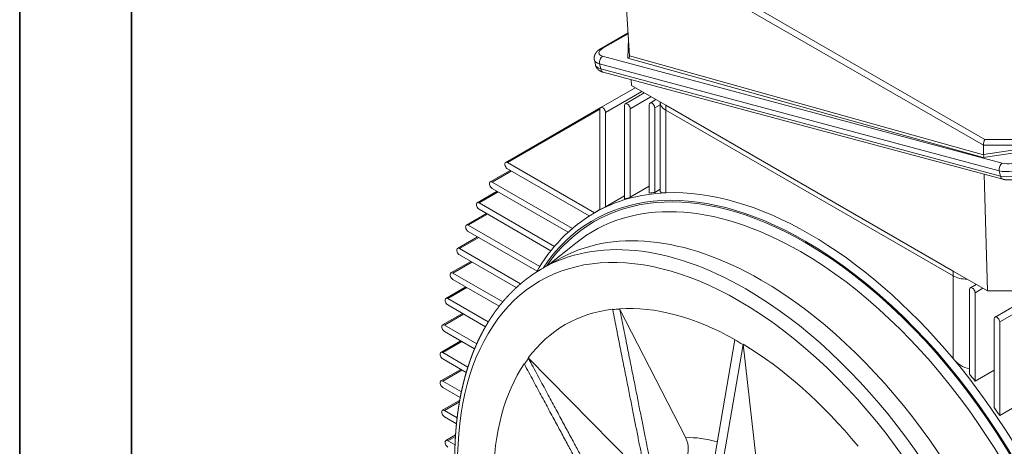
# Model space of a CAD drawing. Header units: millimetres. Extents: x -2784 to 2012, y -1738 to 1577.
# Tile 3 of 25: x -2784 to -2276, y -1154 to -933. Entities that reach past the tile are written whole.
import ezdxf

# ---------------------------------------------------------------- set-up
doc = ezdxf.new("R2010")
doc.units = ezdxf.units.MM
doc.linetypes.add('AM_ISO02W050', pattern=[7.5, 6, -1.5])
doc.linetypes.add('AM_ISO02W050x2', pattern=[3.75, 3, -0.75])
for name, color, linetype, lineweight in [('AM_3', 6, 'AM_ISO02W050', 13), ('AM_6', 2, 'Continuous', 35), ('AM_VIS', 7, 'Continuous', 20)]:
    doc.layers.add(name, color=color, linetype=linetype, lineweight=lineweight)

# ---------------------------------------------------------------- blocks, each defined once
blk = doc.blocks.new('YENI CERCEVE A3 (ANTETSİZ)')
at = {"layer": 'AM_6'}
for p, q in [((0, 0), (0, 287)), ((5, 5), (5, 282))]:
    blk.add_line(p, q, dxfattribs=at)

msp = doc.modelspace()

# ---------------------------------------------------------------- linework, layer by layer
at = {"layer": 'AM_VIS'}
for p, q in [((-2285.6, -995.13), (-2471.23, -887.96)), ((-2469.2, -951.86), (-2473.23, -890.16)), ((-2473.23, -890.16), (-2286.43, -998)), ((-2483.86, -948.04), (-2469.97, -940.02)), ((-2482.91, -947.96), (-2469.95, -940.47)), ((-2469.78, -943.03), (-2470.01, -953.12)), ((-2487.38, -953.93), (-2486.83, -956.61)), ((-2484.65, -956), (-2484.1, -958.69)), ((-2484.65, -956), (-2278.19, -1011.32)), ((-2276.62, -1007.42), (-2483.08, -952.1)), ((-2470.01, -953.12), (-2286.52, -1004.5)), ((-2286.27, -1003.08), (-2469.2, -951.86)), ((-2277.64, -1014.01), (-2484.1, -958.69)), ((-2482.76, -960.36), (-2276.3, -1015.68)), ((-2468.2, -967.25), (-2468.4, -964.21)), ((-2484.05, -978.61), (-2466.28, -968.36)), ((-2481.63, -981.16), (-2462.87, -970.33)), ((-2471.32, -976.69), (-2461.59, -971.07)), ((-2468.2, -967.25), (-2450.52, -977.46)), ((-2468.91, -979.24), (-2458.17, -973.04)), ((-2458.59, -976.27), (-2455.58, -974.54)), ((-2453.44, -975.83), (-2453.44, -975.77)), ((-2453.44, -1021.85), (-2453.44, -975.83)), ((-2533.17, -1006.97), (-2484.05, -978.61)), ((-2532.17, -1007.07), (-2484.46, -979.53)), ((-2484.46, -979.53), (-2484.46, -1031.41)), ((-2481.63, -1029.93), (-2481.63, -981.16)), ((-2471.73, -977.6), (-2471.73, -1025.89)), ((-2468.91, -1025.02), (-2468.91, -979.24)), ((-2459.01, -977.19), (-2459.01, -1022.85)), ((-2456.18, -978.82), (-2453.44, -977.24)), ((-2456.18, -1022.46), (-2456.18, -978.82)), ((-2302.03, -1063.19), (-2450.52, -977.46)), ((-2450.51, -979.91), (-2450.52, -977.46)), ((-2302.02, -1065.64), (-2450.51, -979.91)), ((-2450.51, -1022.69), (-2450.51, -979.91)), ((-2254.81, -995.13), (-2285.6, -995.13)), ((-2286.52, -1004.5), (-2256.83, -1000.03)), ((-2286.29, -1002.92), (-2286.43, -998)), ((-2286.43, -998), (-2253.98, -998)), ((-2257.01, -998.52), (-2286.29, -1002.92)), ((-2487.26, -1033), (-2532.17, -1007.07)), ((-2541.2, -1017.03), (-2530.89, -1011.08)), ((-2540.2, -1017.13), (-2530.3, -1011.42)), ((-2532.17, -1010.34), (-2490.02, -1034.67)), ((-2278.19, -1011.32), (-2277.64, -1014.01)), ((-2498.7, -1041.09), (-2540.2, -1017.13)), ((-2284.34, -1073.4), (-2286.01, -1013.08)), ((-2547.92, -1027.85), (-2537.61, -1021.89)), ((-2546.92, -1027.95), (-2537.02, -1022.23)), ((-2540.2, -1020.4), (-2500.94, -1043.07)), ((-2459.01, -1019.31), (-2468.91, -1025.02)), ((-2453.44, -1020.88), (-2456.18, -1022.46)), ((-2471.73, -1024.22), (-2481.63, -1029.93)), ((-2507.99, -1050.43), (-2546.92, -1027.95)), ((-2546.92, -1031.21), (-2509.8, -1052.64)), ((-2487.27, -1033.01), (-2484.46, -1031.39)), ((-2553.48, -1039.34), (-2543.17, -1033.38)), ((-2552.48, -1039.44), (-2542.58, -1033.72)), ((-2515.53, -1060.77), (-2552.48, -1039.44)), ((-2552.48, -1042.7), (-2517, -1063.19)), ((-2557.99, -1051.43), (-2547.67, -1045.48)), ((-2556.99, -1051.53), (-2547.09, -1045.82)), ((-2525.47, -1069.73), (-2556.99, -1051.53)), ((-2511.16, -1060.04), (-2496.99, -1048.67)), ((-2556.99, -1054.8), (-2527.7, -1071.71)), ((-2514.42, -1061.92), (-2506.49, -1057.35)), ((-2277.99, -1089.46), (-2222.86, -1057.63)), ((-2561.51, -1064.1), (-2551.2, -1058.14)), ((-2560.51, -1064.19), (-2550.61, -1058.48)), ((-2534.72, -1079.08), (-2560.51, -1064.19)), ((-2560.51, -1067.46), (-2536.52, -1081.31)), ((-2302.03, -1063.19), (-2284.34, -1073.4)), ((-2302.02, -1065.64), (-2302.03, -1063.19)), ((-2302.02, -1108.42), (-2302.02, -1065.64)), ((-2564.11, -1077.29), (-2553.8, -1071.34)), ((-2563.11, -1077.39), (-2553.21, -1071.68)), ((-2293.54, -1072.72), (-2293.54, -1116.35)), ((-2293.13, -1071.8), (-2290.12, -1070.07)), ((-2290.71, -1074.35), (-2286.71, -1072.04)), ((-2542.18, -1089.47), (-2563.11, -1077.39)), ((-2290.71, -1120.01), (-2290.71, -1074.35)), ((-2284.34, -1073.4), (-2256.06, -1073.4)), ((-2280.4, -1086.91), (-2256.99, -1073.4)), ((-2563.11, -1080.66), (-2543.62, -1091.91)), ((-2477.98, -1082.91), (-2477.91, -1083.09)), ((-2474.24, -1082.76), (-2474.31, -1082.59)), ((-2474.31, -1082.59), (-2440.19, -1149.3)), ((-2565.82, -1091), (-2555.51, -1085.04)), ((-2564.82, -1091.1), (-2554.92, -1085.38)), ((-2280.82, -1087.83), (-2280.82, -1133.62)), ((-2548.12, -1100.74), (-2564.82, -1091.1)), ((-2277.99, -1137.75), (-2277.99, -1089.46)), ((-2564.82, -1094.36), (-2549.25, -1103.36)), ((-2414.81, -1098.53), (-2414.81, -1098.68)), ((-2566.67, -1105.2), (-2556.36, -1099.25)), ((-2565.67, -1105.3), (-2555.77, -1099.59)), ((-2428.87, -1180.9), (-2414.81, -1098.68)), ((-2424.62, -1183.35), (-2410.57, -1101.13)), ((-2410.57, -1101.13), (-2410.57, -1100.98)), ((-2410.57, -1100.98), (-2403.84, -1160.35)), ((-2552.7, -1112.79), (-2565.67, -1105.3)), ((-2565.67, -1108.57), (-2553.55, -1115.57)), ((-2521.42, -1108.21), (-2521.54, -1108.06)), ((-2521.54, -1108.06), (-2467.37, -1163.2)), ((-2523.66, -1111.08), (-2523.54, -1111.22)), ((-2566.67, -1119.9), (-2556.36, -1113.95)), ((-2565.67, -1120), (-2555.77, -1114.29)), ((-2280.82, -1114.3), (-2290.71, -1120.01)), ((-2556.06, -1125.55), (-2565.67, -1120)), ((-2565.67, -1123.27), (-2556.65, -1128.48)), ((-2565.82, -1135.09), (-2556.92, -1129.95)), ((-2564.82, -1135.19), (-2557.05, -1130.7)), ((-2268.09, -1132.04), (-2277.99, -1137.75)), ((-2558.26, -1138.98), (-2564.82, -1135.19)), ((-2564.82, -1138.46), (-2558.6, -1142.05)), ((-2564.11, -1150.78), (-2559.08, -1147.87)), ((-2563.11, -1150.88), (-2559.13, -1148.58)), ((-2559.35, -1153.04), (-2563.11, -1150.88))]:
    msp.add_line(p, q, dxfattribs=at)
for centre, radius, start, end in [((-2445.3, -1103.91), 82.42, 120.625, 150.7893), ((-2289.84, -1098.44), 15.75, 219.337, 256.3889)]:
    msp.add_arc(centre, radius, start, end, dxfattribs=at)
for centre, major_axis, ratio, start_param, end_param in [((-2478.13, -949.24), (6.86, 1.4), 0.408248, 2.255516, 3.826312), ((-2482.36, -950.64), (1.5, -2.6), 0.57735, 2.617994, 3.141593), ((-2477.58, -951.92), (9.8, 2), 0.408248, 3.141593, 3.826312), ((-2482.53, -954.78), (-0.78, -2.9), 0.707107, 3.757072, 5.327869), ((-2470.2, -952.23), (0.853, 0.632), 0.836425, 4.341274, 5.779473), ((-2469.21, -952.5), (0.04, -1.05), 0.040033, 2.048953, 2.232124), ((-2477.03, -954.6), (9.8, 2), 0.408248, 3.141593, 3.826312), ((-2481.98, -957.46), (-0.78, -2.9), 0.707107, 5.327869, 6.283185), ((-2470.32, -978.42), (1, -1.73), 0.57735, 0.785398, 3.926991), ((-2457.59, -978.01), (1, -1.73), 0.57735, 0.785398, 3.926991), ((-2443.44, -975.82), (10, 0), 0.57735, 3.142827, 3.926991), ((-2483.05, -980.35), (1, -1.73), 0.57735, 0.785398, 3.926991), ((-2285.6, -996.76), (0.53, 1.99), 0.317837, 0.700439, 2.323595), ((-2532.17, -1008.71), (1, -1.73), 0.57735, 2.356194, 5.497787), ((-2286.7, -1003.6), (0.06, 1.02), 0.467669, 3.665116, 5.286487), ((-2285.29, -1003.39), (0.901, -0.778), 0.553806, 3.609582, 3.794493), ((-2271.67, -1004.56), (6.86, 1.4), 0.408248, 3.826312, 5.397108), ((-2276.07, -1010.1), (-0.78, -2.9), 0.707107, 3.757072, 5.327869), ((-2271.12, -1007.24), (9.8, 2), 0.408248, 3.826312, 5.397108), ((-2270.57, -1009.93), (9.8, 2), 0.408248, 3.826312, 5.397108), ((-2540.2, -1018.76), (1, -1.73), 0.57735, 2.356194, 5.497787), ((-2378.39, -1226.49), (109.5, -189.66), 0.57735, 2.356194, 3.420558), ((-2378.39, -1226.49), (109.05, -188.88), 0.57735, 2.356194, 3.405842), ((-2275.52, -1012.78), (-0.78, -2.9), 0.707107, 5.327869, 6.283185), ((-2376.27, -1225.26), (111, -192.26), 0.57735, 1.863533, 2.848856), ((-2380.87, -1227.92), (107.07, -185.45), 0.57735, 2.356194, 3.230168), ((-2376.27, -1225.26), (111, -192.26), 0.57735, 2.848856, 3.141593), ((-2374.86, -1224.45), (111, -192.26), 0.57735, 2.99857, 3.021268), ((-2374.86, -1224.45), (111, -192.26), 0.57735, 2.900727, 2.921929), ((-2546.92, -1029.58), (1, -1.73), 0.57735, 2.356194, 5.497787), ((-2374.86, -1224.45), (111, -192.26), 0.57735, 3.104203, 3.129072), ((-2552.48, -1041.07), (1, -1.73), 0.57735, 2.356194, 5.497787), ((-2401.22, -1239.67), (105.27, -182.33), 0.57735, 2.356194, 3.141593), ((-2412.69, -1246.29), (102.77, -178), 0.57735, 2.356194, 4.553598), ((-2409.16, -1244.25), (105.27, -182.33), 0.57735, 2.356194, 3.141593), ((-2378.39, -1226.49), (109.5, -189.66), 0.57735, 6.00422, 8.63938), ((-2556.99, -1053.17), (1, -1.73), 0.57735, 2.356194, 5.497787), ((-2378.39, -1226.49), (109.05, -188.88), 0.57735, 6.018936, 8.63938), ((-2380.87, -1227.92), (107.07, -185.45), 0.57735, 6.19461, 8.63938), ((-2560.51, -1065.83), (1, -1.73), 0.57735, 2.356194, 5.497787), ((-2401.22, -1239.67), (105.27, -182.33), 0.57735, 0, 2.356194), ((-2294.95, -1061.56), (10, 0), 0.57735, 3.926991, 4.721656), ((-2409.16, -1244.25), (105.27, -182.33), 0.57735, 0, 2.356194), ((-2292.13, -1073.54), (1, -1.73), 0.57735, 0.785398, 3.926991), ((-2563.11, -1079.02), (1, -1.73), 0.57735, 2.356194, 5.497787), ((-2412.69, -1246.29), (89.75, -155.45), 0.57735, 2.896507, 3.386678), ((-2412.69, -1246.29), (102.77, -178), 0.57735, 4.87118, 8.63938), ((-2412.69, -1246.29), (89.65, -155.28), 0.57735, 2.863061, 2.896525), ((-2412.69, -1246.29), (89.75, -155.45), 0.57735, 2.372908, 2.863079), ((-2279.4, -1088.65), (1, -1.73), 0.57735, 0.785398, 3.926991), ((-2564.82, -1092.73), (1, -1.73), 0.57735, 2.356194, 5.497787), ((-2412.69, -1246.29), (89.65, -155.28), 0.57735, 2.339463, 2.372926), ((-2412.69, -1246.29), (89.75, -155.45), 0.57735, 1.84931, 2.339481), ((-2565.67, -1106.94), (1, -1.73), 0.57735, 2.356194, 5.497787), ((-2412.69, -1246.29), (89.65, -155.28), 0.57735, 3.38666, 3.420124), ((-2376.27, -1225.26), (111, -192.26), 0.57735, 0, 1.863533), ((-2412.69, -1246.29), (89.75, -155.45), 0.57735, 3.420106, 3.910277), ((-2374.86, -1224.45), (111, -192.26), 0.57735, 1.79046, 1.811662), ((-2565.67, -1121.63), (1, -1.73), 0.57735, 2.356194, 5.497787), ((-2374.86, -1224.45), (111, -192.26), 0.57735, 1.691121, 1.713819), ((-2564.82, -1136.82), (1, -1.73), 0.57735, 2.356194, 5.497787), ((-2405.97, -1242.41), (51.02, -88.37), 0.57735, 2.606236, 2.850389), ((-2563.11, -1152.51), (1, -1.73), 0.57735, 2.356194, 5.497787)]:
    msp.add_ellipse(centre, major_axis=major_axis, ratio=ratio, start_param=start_param, end_param=end_param, dxfattribs=at)
for points, degree, knots in [([(-2487.38, -953.93), (-2487.41, -953.79), (-2487.43, -953.64), (-2487.44, -953.5), (-2487.46, -953.36), (-2487.46, -953.22), (-2487.46, -953.08), (-2487.46, -952.94), (-2487.45, -952.8), (-2487.44, -952.66), (-2487.43, -952.53), (-2487.41, -952.39), (-2487.38, -952.26), (-2487.36, -952.13), (-2487.32, -951.99), (-2487.29, -951.87), (-2487.25, -951.74), (-2487.21, -951.62), (-2487.16, -951.5), (-2487.12, -951.38), (-2487.07, -951.26), (-2487.01, -951.15), (-2486.96, -951.04), (-2486.9, -950.93), (-2486.83, -950.8), (-2486.76, -950.68), (-2486.68, -950.56), (-2486.6, -950.44), (-2486.52, -950.32), (-2486.44, -950.21), (-2486.36, -950.1), (-2486.27, -950), (-2486.18, -949.89), (-2486.09, -949.79), (-2485.98, -949.67), (-2485.86, -949.55), (-2485.75, -949.43), (-2485.63, -949.32), (-2485.5, -949.21), (-2485.38, -949.1), (-2485.25, -948.99), (-2485.13, -948.89), (-2484.98, -948.78), (-2484.83, -948.67), (-2484.67, -948.56), (-2484.52, -948.45), (-2484.36, -948.35), (-2484.2, -948.24), (-2484.04, -948.15), (-2483.86, -948.04)], 1, [3.8263119, 3.8263119, 3.8403239, 3.8543359, 3.868348, 3.88236, 3.896372, 3.9103841, 3.9243961, 3.9384082, 3.9524202, 3.9664322, 3.9804443, 3.9948705, 4.0092967, 4.0237229, 4.0381491, 4.0525753, 4.0670015, 4.0814278, 4.095854, 4.1102802, 4.1247064, 4.1391326, 4.1535588, 4.1712804, 4.1890019, 4.2067234, 4.224445, 4.2421665, 4.2598881, 4.2776096, 4.2953312, 4.3130527, 4.3307742, 4.3529262, 4.3750781, 4.39723, 4.419382, 4.4415339, 4.4636858, 4.4858377, 4.5079897, 4.5333062, 4.5586226, 4.5839391, 4.6092556, 4.6345721, 4.6598886, 4.6852051, 4.712389, 4.712389]), ([(-2486.83, -956.61), (-2486.8, -956.75), (-2486.77, -956.88), (-2486.73, -957.01), (-2486.68, -957.15), (-2486.63, -957.28), (-2486.58, -957.4), (-2486.53, -957.53), (-2486.47, -957.65), (-2486.41, -957.77), (-2486.34, -957.89), (-2486.26, -958.01), (-2486.19, -958.13), (-2486.1, -958.25), (-2486.02, -958.37), (-2485.93, -958.47), (-2485.84, -958.58), (-2485.75, -958.68), (-2485.66, -958.78), (-2485.56, -958.87), (-2485.45, -958.98), (-2485.34, -959.07), (-2485.23, -959.16), (-2485.12, -959.25), (-2485.01, -959.34), (-2484.89, -959.42), (-2484.78, -959.49), (-2484.66, -959.56), (-2484.53, -959.64), (-2484.4, -959.72), (-2484.26, -959.79), (-2484.13, -959.86), (-2483.99, -959.92), (-2483.86, -959.98), (-2483.72, -960.04), (-2483.57, -960.1), (-2483.41, -960.16), (-2483.25, -960.21), (-2483.08, -960.27), (-2482.92, -960.31), (-2482.76, -960.36)], 1, [2.4568735, 2.4568735, 2.4705678, 2.4842622, 2.4979566, 2.511651, 2.5253454, 2.5390398, 2.5527341, 2.5664285, 2.5801229, 2.5938173, 2.6090333, 2.6242493, 2.6394652, 2.6546812, 2.6698972, 2.6851132, 2.7003292, 2.7155451, 2.7307611, 2.7478791, 2.7649971, 2.7821151, 2.7992331, 2.816351, 2.833469, 2.850587, 2.867705, 2.8872684, 2.9068318, 2.9263952, 2.9459586, 2.965522, 2.9850854, 3.0046488, 3.0274728, 3.0502968, 3.0731207, 3.0959447, 3.1187687, 3.1415927, 3.1415927]), ([(-2450.51, -1022.69), (-2450.95, -1022.71), (-2451.36, -1022.71), (-2452.09, -1022.66), (-2452.41, -1022.61), (-2452.92, -1022.47), (-2453.12, -1022.37), (-2453.38, -1022.14), (-2453.44, -1022), (-2453.44, -1021.85)], 3, [16.003251, 16.003251, 16.003251, 16.003251, 18.106135, 18.106135, 20.209019, 20.209019, 22.311904, 22.311904, 24.414788, 24.414788, 24.414788, 24.414788]), ([(-2531.22, -1277.2), (-2532.01, -1275.49), (-2533.38, -1272.45), (-2534.72, -1269.4), (-2536.02, -1266.35), (-2537.29, -1263.29), (-2538.53, -1260.22), (-2539.74, -1257.15), (-2540.91, -1254.08), (-2542.05, -1251.01), (-2543.15, -1247.93), (-2544.23, -1244.86), (-2545.26, -1241.78), (-2546.27, -1238.7), (-2547.24, -1235.62), (-2548.17, -1232.54), (-2549.07, -1229.47), (-2549.93, -1226.4), (-2550.76, -1223.33), (-2551.55, -1220.27), (-2552.3, -1217.22), (-2553.02, -1214.17), (-2553.7, -1211.13), (-2554.34, -1208.1), (-2554.95, -1205.08), (-2555.52, -1202.06), (-2556.05, -1199.06), (-2556.54, -1196.07), (-2557, -1193.09), (-2557.42, -1190.12), (-2557.8, -1187.17), (-2558.14, -1184.23), (-2558.44, -1181.3), (-2558.71, -1178.39), (-2558.93, -1175.49), (-2559.12, -1172.61), (-2559.27, -1169.75), (-2559.38, -1166.9), (-2559.45, -1164.07), (-2559.49, -1161.27), (-2559.48, -1158.48), (-2559.43, -1155.72), (-2559.35, -1152.98), (-2559.23, -1150.26), (-2559.06, -1147.56), (-2558.86, -1144.89), (-2558.62, -1142.25), (-2558.34, -1139.62), (-2558.02, -1137.03), (-2557.66, -1134.46), (-2557.26, -1131.92), (-2556.82, -1129.4), (-2556.34, -1126.92), (-2555.83, -1124.47), (-2555.27, -1122.06), (-2554.68, -1119.67), (-2554.05, -1117.31), (-2553.38, -1114.99), (-2552.67, -1112.7), (-2551.93, -1110.44), (-2551.14, -1108.21), (-2550.32, -1106.02), (-2549.46, -1103.86), (-2548.56, -1101.74), (-2547.62, -1099.65), (-2546.64, -1097.6), (-2545.63, -1095.59), (-2544.58, -1093.61), (-2543.49, -1091.68), (-2542.37, -1089.78), (-2541.2, -1087.92), (-2540, -1086.1), (-2538.77, -1084.32), (-2537.76, -1082.93), (-2536.72, -1081.57), (-2535.67, -1080.23), (-2534.59, -1078.93), (-2533.49, -1077.64), (-2532.36, -1076.39), (-2531.22, -1075.17), (-2530.05, -1073.97), (-2528.86, -1072.8), (-2527.65, -1071.66), (-2526.42, -1070.55), (-2525.16, -1069.47), (-2523.89, -1068.42), (-2522.6, -1067.4), (-2521.28, -1066.41), (-2519.95, -1065.45), (-2518.6, -1064.52), (-2517.22, -1063.63), (-2515.83, -1062.76), (-2514.42, -1061.92)], 1, [4.083547, 4.083547, 4.092673, 4.108822, 4.124971, 4.14112, 4.157269, 4.173417, 4.189566, 4.205715, 4.221864, 4.238013, 4.254162, 4.27031, 4.286476, 4.302642, 4.318807, 4.334973, 4.351138, 4.367304, 4.383469, 4.399635, 4.4158, 4.431966, 4.448132, 4.464297, 4.480463, 4.496628, 4.512794, 4.528959, 4.545125, 4.56129, 4.577456, 4.593622, 4.609821, 4.62602, 4.642219, 4.658418, 4.674617, 4.690816, 4.707015, 4.723214, 4.739413, 4.755613, 4.771812, 4.788011, 4.80421, 4.820409, 4.836608, 4.852807, 4.869006, 4.885205, 4.901404, 4.917603, 4.933742, 4.949881, 4.96602, 4.982158, 4.998297, 5.014436, 5.030574, 5.046713, 5.062852, 5.07899, 5.095129, 5.111268, 5.127406, 5.143545, 5.159684, 5.175822, 5.191961, 5.2081, 5.224238, 5.240377, 5.253247, 5.266118, 5.278988, 5.291859, 5.30473, 5.3176, 5.330471, 5.343341, 5.356212, 5.369082, 5.381953, 5.394823, 5.407694, 5.420564, 5.433435, 5.446305, 5.459176, 5.472046, 5.484917, 5.497787, 5.497787]), ([(-2440.19, -1149.3), (-2440.15, -1149.38), (-2440.11, -1149.45), (-2439.94, -1149.81), (-2439.82, -1150.1), (-2439.6, -1150.66), (-2439.49, -1150.96), (-2439.31, -1151.59), (-2439.22, -1151.91), (-2439.08, -1152.57), (-2439.02, -1152.9), (-2438.94, -1153.55), (-2438.91, -1153.87), (-2438.87, -1154.49), (-2438.87, -1154.81), (-2438.88, -1155.47), (-2438.9, -1155.8), (-2438.97, -1156.47), (-2439.01, -1156.8), (-2439.13, -1157.43), (-2439.2, -1157.74), (-2439.35, -1158.31), (-2439.44, -1158.61), (-2439.66, -1159.2), (-2439.78, -1159.49), (-2440.04, -1160.06), (-2440.18, -1160.34), (-2440.48, -1160.86), (-2440.64, -1161.1), (-2440.96, -1161.55), (-2441.14, -1161.77), (-2441.52, -1162.21), (-2441.72, -1162.42), (-2442.11, -1162.77), (-2442.29, -1162.93), (-2442.47, -1163.07)], 3, [13.643642, 13.643642, 13.643642, 13.643642, 13.886528, 13.886528, 14.812652, 14.812652, 15.7387, 15.7387, 16.664747, 16.664747, 17.590795, 17.590795, 18.516842, 18.516842, 19.44271, 19.44271, 20.368578, 20.368578, 21.294446, 21.294446, 22.220314, 22.220314, 23.146136, 23.146136, 24.071958, 24.071958, 24.99778, 24.99778, 25.923602, 25.923602, 26.849166, 26.849166, 27.774731, 27.774731, 28.554615, 28.554615, 28.554615, 28.554615])]:
    msp.add_open_spline(points, degree=degree, knots=knots, dxfattribs=at)
msp.add_open_spline([(-2276.3, -1015.68), (-2276.11, -1015.73), (-2275.92, -1015.77), (-2275.73, -1015.81), (-2275.54, -1015.85), (-2275.35, -1015.89), (-2275.15, -1015.92), (-2274.96, -1015.94), (-2274.76, -1015.97), (-2274.56, -1015.99), (-2274.37, -1016.01), (-2274.17, -1016.02), (-2273.97, -1016.03), (-2273.76, -1016.04), (-2273.56, -1016.05), (-2273.36, -1016.06), (-2273.15, -1016.06), (-2272.95, -1016.06), (-2272.74, -1016.05), (-2272.53, -1016.05), (-2272.32, -1016.04), (-2272.11, -1016.03), (-2271.9, -1016.01), (-2271.69, -1016), (-2271.48, -1015.98), (-2271.27, -1015.96), (-2271.06, -1015.93), (-2270.85, -1015.91), (-2270.63, -1015.88), (-2270.42, -1015.85), (-2270.21, -1015.81), (-2270, -1015.78), (-2269.79, -1015.74), (-2269.57, -1015.7), (-2269.36, -1015.66), (-2269.15, -1015.61), (-2268.94, -1015.57), (-2268.73, -1015.52), (-2268.52, -1015.47), (-2268.32, -1015.41), (-2268.11, -1015.36), (-2267.9, -1015.3), (-2267.7, -1015.24), (-2267.5, -1015.18), (-2267.29, -1015.11), (-2267.09, -1015.05), (-2266.89, -1014.98), (-2266.69, -1014.91), (-2266.5, -1014.84), (-2266.3, -1014.76), (-2266.11, -1014.68), (-2265.92, -1014.61), (-2265.73, -1014.53), (-2265.54, -1014.44), (-2265.36, -1014.36), (-2265.17, -1014.27), (-2264.99, -1014.18), (-2264.81, -1014.09), (-2264.64, -1014), (-2264.46, -1013.9), (-2264.29, -1013.8)], degree=1, dxfattribs=at)
for points, weights in [([(-2477.91, -1083.09), (-2465.84, -1143.88), (-2459.88, -1173.9)], [1, 1.0628531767, 1]), ([(-2456.21, -1173.57), (-2462.17, -1143.55), (-2474.24, -1082.76)], [1, 1.06285318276, 1]), ([(-2480.1, -1185.08), (-2493.81, -1159.57), (-2521.42, -1108.21)], [1.00087833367, 1.06241092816, 1]), ([(-2523.54, -1111.22), (-2496.04, -1162.38), (-2482.35, -1187.86)], [1, 1.06213828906, 1.00141355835])]:
    msp.add_rational_spline(points, weights, degree=2, dxfattribs=at)

# ---------------------------------------------------------------- block references
at = {"layer": 'AM_3', "linetype": 'AM_ISO02W050x2', "xscale": 11.55, "yscale": 11.55, "zscale": 11.55}
msp.add_blockref('YENI CERCEVE A3 (ANTETSİZ)', (-2784.24, -1737.7), dxfattribs=at)

doc.saveas('drawing.dxf')
